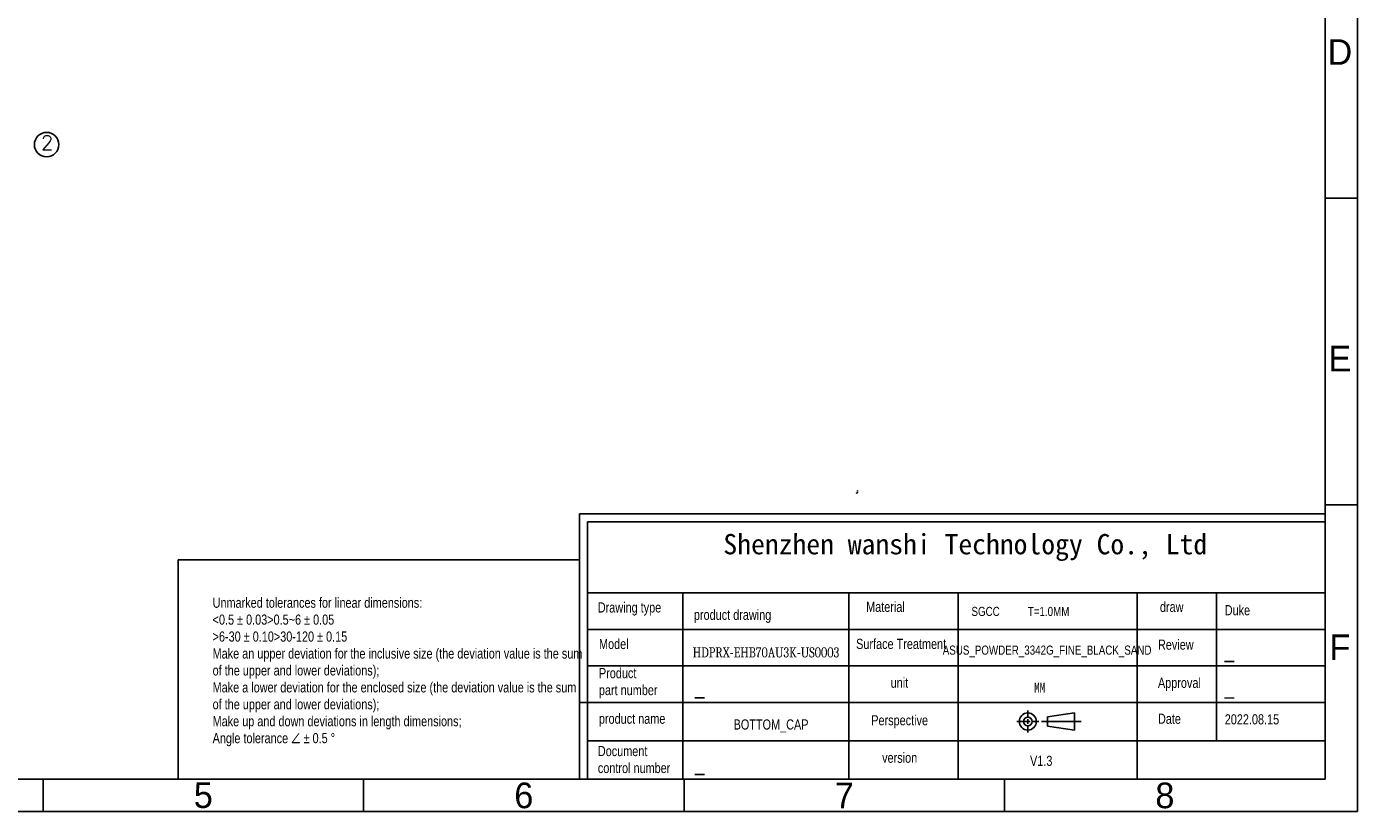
# Model space of a CAD drawing. Header units: millimetres. Extents: x 3323 to 3905, y -1050 to -642.
# Tile 4 of 12: x 3611 to 3905, y -1050 to -876. Entities that reach past the tile are written whole.
import ezdxf
from ezdxf.enums import TextEntityAlignment as Align

# ---------------------------------------------------------------- set-up
doc = ezdxf.new("R2010")
doc.units = ezdxf.units.MM
doc.layers.add('ROUNDS', color=7, linetype='Continuous')
doc.layers.add('图框层', color=7, linetype='Continuous')
doc.styles.add('3', font='txt')
doc.styles.get("Standard").update_dxf_attribs({"font": 'txt', "bigfont": 'gbcbig.shx'})
doc.styles.add('样式 1', font='txt', dxfattribs={"width": 0.8, "height": 4})

msp = doc.modelspace()

# ---------------------------------------------------------------- linework, layer by layer
at = {"color": 1}
msp.add_circle((3615.056, -902.343), 2.705, dxfattribs=at)
at = {"layer": 'ROUNDS', "color": 7, "linetype": 'Continuous'}
for points, knots in [([(3794.43, -979.505), (3794.431, -979.51), (3794.433, -979.518), (3794.438, -979.529), (3794.442, -979.539), (3794.448, -979.548), (3794.453, -979.555), (3794.459, -979.56), (3794.466, -979.564), (3794.47, -979.566), (3794.472, -979.566)], [0, 0, 0, 0, 0.1719681, 0.3283104, 0.4695319, 0.5964996, 0.7105796, 0.8138071, 0.9090439, 1, 1, 1, 1]), ([(3794.472, -979.566), (3794.474, -979.566), (3794.478, -979.567), (3794.485, -979.567), (3794.492, -979.565), (3794.499, -979.561), (3794.505, -979.558), (3794.511, -979.554), (3794.519, -979.547), (3794.53, -979.536), (3794.543, -979.521), (3794.556, -979.503), (3794.569, -979.482), (3794.582, -979.458), (3794.596, -979.432), (3794.61, -979.403), (3794.623, -979.372), (3794.637, -979.338), (3794.655, -979.29), (3794.668, -979.253), (3794.676, -979.227)], [0, 0, 0, 0, 0.0122941, 0.0248908, 0.0520158, 0.0670449, 0.0832543, 0.1007631, 0.1196595, 0.1618352, 0.2101003, 0.2645436, 0.3251163, 0.3916707, 0.4639851, 0.5417778, 0.6247183, 0.7124347, 0.804519, 1, 1, 1, 1]), ([(3794.609, -978.984), (3794.612, -978.979), (3794.619, -978.97), (3794.623, -978.96), (3794.625, -978.954)], [0, 0, 0, 0, 0.5066276, 1, 1, 1, 1]), ([(3794.625, -978.954), (3794.626, -978.95), (3794.628, -978.94), (3794.629, -978.925), (3794.628, -978.909), (3794.626, -978.899), (3794.624, -978.894)], [0, 0, 0, 0, 0.2379547, 0.4809406, 0.7336168, 1, 1, 1, 1])]:
    msp.add_open_spline(points, degree=3, knots=knots, dxfattribs=at)
at = {"layer": '图框层', "color": 0}
for p, q in [((3905.349, -1050.067), (3905.349, -642.526)), ((3898.207, -1042.926), (3898.207, -649.667)), ((3898.207, -973.476), (3898.207, -1001.655)), ((3733.099, -984.175), (3733.099, -1042.926)), ((3733.099, -984.175), (3898.207, -984.175)), ((3898.207, -982.144), (3905.349, -982.144)), ((3734.863, -985.939), (3734.863, -1042.926)), ((3734.863, -985.939), (3898.207, -985.939)), ((3734.863, -985.939), (3897.69, -985.939)), ((3898.207, -1001.655), (3734.863, -1001.655)), ((3734.863, -1001.655), (3898.207, -1001.655)), ((3734.863, -1001.655), (3898.207, -1001.655)), ((3755.981, -1042.926), (3755.981, -1001.655)), ((3792.757, -1042.926), (3792.757, -1001.857)), ((3816.919, -1042.926), (3816.919, -1001.639)), ((3856.605, -1042.926), (3856.605, -1001.655)), ((3874.138, -1034.429), (3874.138, -1001.655)), ((3734.863, -1009.747), (3898.207, -1009.747)), ((3734.863, -1017.84), (3898.207, -1017.84)), ((3734.863, -1025.932), (3733.099, -1025.932)), ((3734.863, -1025.932), (3898.207, -1025.932)), ((3832.357, -1029.093), (3832.357, -1027.723)), ((3842.728, -1028.255), (3836.739, -1029.093)), ((3842.728, -1028.255), (3842.728, -1032.059)), ((3829.92, -1030.177), (3832.889, -1030.157)), ((3832.357, -1030.689), (3832.357, -1029.625)), ((3832.357, -1031.221), (3832.357, -1032.591)), ((3833.421, -1030.157), (3834.791, -1030.157)), ((3835.422, -1030.157), (3844.143, -1030.157)), ((3836.739, -1029.093), (3836.739, -1031.221)), ((3842.728, -1032.059), (3836.739, -1031.221)), ((3734.863, -1034.429), (3898.207, -1034.429)), ((3898.207, -1042.926), (3330.325, -1042.926)), ((3614.266, -1050.067), (3614.266, -1042.926)), ((3685.251, -1050.067), (3685.251, -1042.926)), ((3756.237, -1050.067), (3756.237, -1042.926)), ((3827.222, -1050.067), (3827.222, -1042.926)), ((3905.349, -1050.067), (3323.184, -1050.067))]:
    msp.add_line(p, q, dxfattribs=at)
at = {"layer": '图框层'}
msp.add_line((3898.207, -914.22), (3905.349, -914.22), dxfattribs=at)
at = {"layer": '图框层', "color": 0}
msp.add_lwpolyline([(3644.216, -994.304), (3733.099, -994.304), (3733.099, -1042.926), (3644.216, -1042.926)], close=True, dxfattribs=at)
for radius in [1.902, 0.978]:
    msp.add_circle((3832.357, -1030.157), radius, dxfattribs=at)

# ---------------------------------------------------------------- texts
at = {"color": 1, "insert": (3613.805, -900.313), "char_height": 3.18, "width": 80.73034, "attachment_point": 1}
msp.add_mtext('2', dxfattribs=at)
at = {"layer": '图框层', "color": 0, "style": '3'}
for s, p in [('D', (3901.47, -881.824)), ('E', (3901.47, -949.748)), ('F', (3901.47, -1013.712)), ('5', (3649.759, -1046.518)), ('6', (3720.744, -1046.518)), ('7', (3791.729, -1046.518)), ('8', (3862.715, -1046.518))]:
    msp.add_text(s, height=5.679, rotation=0, dxfattribs=at).set_placement(p, align=Align.MIDDLE)
at = {"layer": '图框层', "color": 0, "style": '样式 1', "width": 0.8}
msp.add_text('product drawing', height=2.25, dxfattribs=at).set_placement((3758.415, -1007.639))
at = {"layer": '图框层', "color": 0, "linetype": 'ByBlock', "insert": (3764.935, -988.618), "char_height": 4.5, "width": 145.39017, "attachment_point": 1}
msp.add_mtext('{\\fFangSong|b0|i0|c134|p49;Shenzhen wanshi Technology Co., Ltd}', dxfattribs=at)
at = {"layer": '图框层', "color": 0, "attachment_point": 1, "style": '样式 1'}
for s, insert, char_height, width in [('Unmarked tolerances for linear dimensions:^J<0.5 ± 0.03>0.5~6 ± 0.05^J>6-30 ± 0.10>30-120 ± 0.15^JMake an upper deviation for the inclusive size (the deviation value is the sum of the upper and lower deviations);^JMake a lower deviation for the enclosed size (the deviation value is the sum of the upper and lower deviations);^JMake up and down deviations in length dimensions;^JAngle tolerance ∠ ± 0.5 °', (3651.824, -1002.702), 2.25, 82.44269), ('Drawing type', (3737.126, -1003.754), 2.25, 63.19012), ('Material', (3796.556, -1003.62), 2.25, 63.19012), ('draw', (3861.622, -1003.635), 2.25, 63.19012), ('Duke', (3875.971, -1004.368), 2.25, 63.19012), ('Model', (3737.394, -1011.846), 2.25, 63.19012), ('{\\fCambria|b0|i0|c0|p18;\\C256;HDPRX-EHB70AU3K-US0003}', (3758.134, -1013.707), 2.25, 63.19012), ('Surface Treatment', (3794.338, -1011.835), 2.25, 63.19012), ('Review', (3861.184, -1011.999), 2.25, 63.19012), ('_', (3875.971, -1012.46), 3.528, 63.19012), ('Product \\Ppart number', (3737.377, -1018.306), 2.25, 63.19012), ('unit', (3801.992, -1020.42), 2.25, 63.19012), ('{\\fKaiTi_GB2312|b0|i0|c134|p49;MM}', (3833.766, -1021.537), 2.25, 63.19012), ('Approval', (3861.184, -1020.458), 2.25, 63.19012), ('_', (3758.673, -1020.516), 3.528, 63.19012), ('_', (3875.971, -1020.552), 3.528, 63.19012), ('product name', (3737.377, -1028.4), 2.25, 63.19012), ('Date', (3861.184, -1028.414), 2.25, 63.19012), ('2022.08.15', (3875.971, -1028.546), 2.25, 63.19012), ('Perspective', (3797.689, -1028.751), 2.25, 63.19012), ('Document \\Pcontrol number', (3737.14, -1035.574), 2.25, 63.19012), ('version', (3800.102, -1037.05), 2.25, 63.19012), ('V1.3', (3832.855, -1037.73), 2.25, 63.19012), ('_', (3758.673, -1037.509), 3.528, 63.19012)]:
    msp.add_mtext(s, dxfattribs=dict(at, insert=insert, char_height=char_height, width=width))
at = {"layer": '图框层', "color": 0, "style": '样式 1', "width": 0.8}
for tag, text, height, p in [('SGCC', '张兰桂', 2.025, (3823.008, -1005.765)), ('T=1.0MM', '聂文彪', 2.025, (3836.964, -1005.765)), ('ASUS_POWDER_3342G_FINE_BLACK_SAND', '张兰桂', 2.025, (3836.635, -1014.337)), ('BOTTOM_CAP', '张兰桂', 2.25, (3775.498, -1030.81))]:
    msp.add_attdef(tag, text=text, height=height, dxfattribs=at).set_placement(p, align=Align.MIDDLE_CENTER)

doc.saveas('drawing.dxf')
